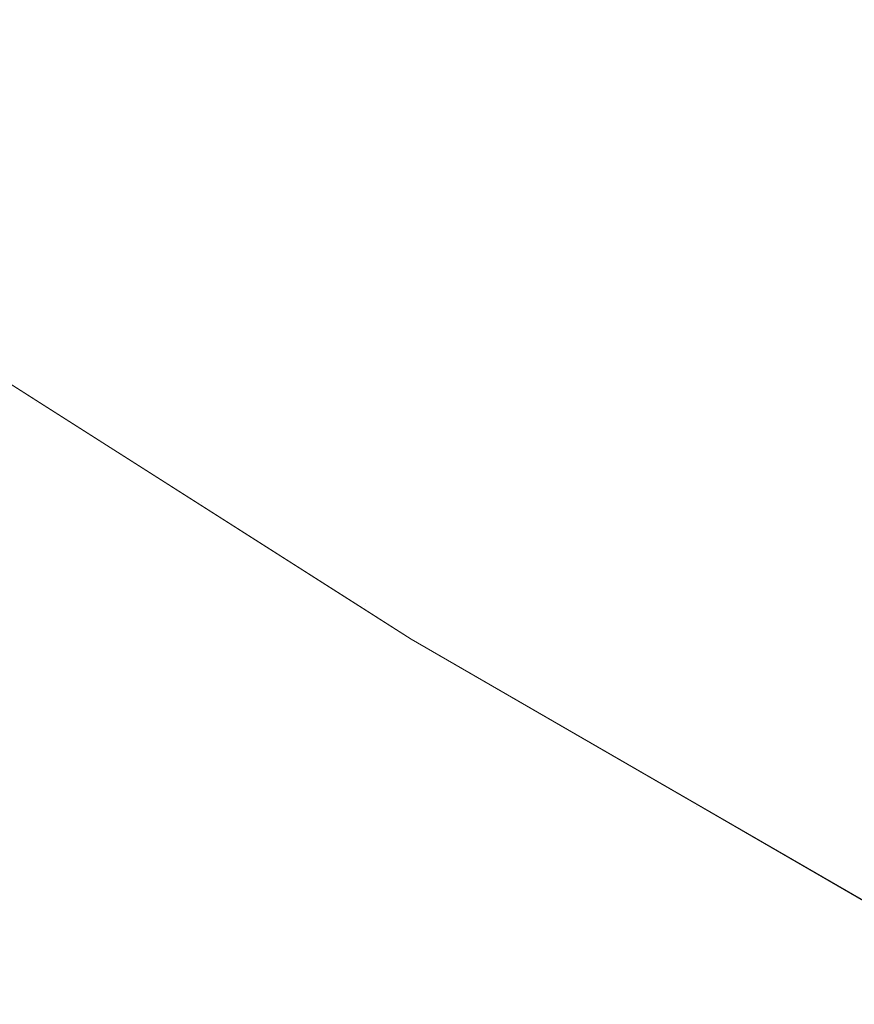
# Model space of a CAD drawing. Header units: centimetres. Extents: x -44.1 to 45.2, y 4.2 to 6.
# Tile 3 of 256: x -44.0479 to -44.04006, y 4.22658 to 4.23583. Entities that reach past the tile are written whole.
import ezdxf

# ---------------------------------------------------------------- set-up
doc = ezdxf.new("R2010")
doc.units = ezdxf.units.CM
doc.header["$LTSCALE"] = 2.54
doc.layers.add('Lucido design-1', color=7, linetype='Continuous')

# ---------------------------------------------------------------- blocks, each defined once
blk = doc.blocks.new('Gruppo-4-1')
at = {"color": 7, "linetype": 'Continuous', "lineweight": 9}
for points, invisible_edges in [([(-44.0440737, 4.2376142, -2313.0541224), (-44.0434483, 4.2379415, -2313.0555586), (-44.0406928, 4.2361146, -2313.0555586), (-44.0413037, 4.2357776, -2313.0541224)], 15), ([(-44.0472643, 4.2359443, -2313.04529), (-44.047699, 4.2357167, -2313.0437864), (-44.0504376, 4.23763, -2313.0437864), (-44.0499932, 4.2378507, -2313.04529)], 15), ([(-44.0508527, 4.2374237, -2313.0422751), (-44.0504376, 4.23763, -2313.0437864), (-44.047699, 4.2357167, -2313.0437864), (-44.0481051, 4.2355042, -2313.0422751)], 15), ([(-44.0413037, 4.2357776, -2313.0541224), (-44.0418892, 4.2354548, -2313.0526752), (-44.044673, 4.2373005, -2313.0526752), (-44.0440737, 4.2376142, -2313.0541224)], 15), ([(-44.0432952, 4.2363749, -2312.3916647), (-44.044673, 4.2373005, -2312.3916647), (-44.0457917, 4.236715, -2312.3945904), (-44.044401, 4.2357808, -2312.3945904)], 15), ([(-44.0452458, 4.2370007, -2313.0512174), (-44.044673, 4.2373005, -2313.0526752), (-44.0418892, 4.2354548, -2313.0526752), (-44.0424487, 4.2351461, -2313.0512174)], 15), ([(-44.0490827, 4.2366709, -2312.4005536), (-44.047699, 4.2357167, -2312.4005536), (-44.0468013, 4.2361866, -2312.3975546), (-44.0481749, 4.2371338, -2312.3975546)], 15), ([(-44.0424487, 4.2351461, -2313.0512174), (-44.0429819, 4.234852, -2313.0497496), (-44.0457917, 4.236715, -2313.0497496), (-44.0452458, 4.2370007, -2313.0512174)], 15), ([(-44.0432952, 4.2363749, -2312.3916647), (-44.0418892, 4.2354548, -2312.3916647), (-44.0406928, 4.2361146, -2312.3887813), (-44.0420845, 4.2370253, -2312.3887813)], 15), ([(-44.0379924, 4.2359349, -2312.3859436), (-44.0393962, 4.2368298, -2312.3859436), (-44.0406928, 4.2361146, -2312.3887813), (-44.0392731, 4.2352096, -2312.3887813)], 15), ([(-44.0498748, 4.236267, -2312.4035833), (-44.0484823, 4.2353068, -2312.4035833), (-44.047699, 4.2357167, -2312.4005536), (-44.0490827, 4.2366709, -2312.4005536)], 15), ([(-44.044401, 4.2357808, -2312.3945904), (-44.0457917, 4.236715, -2312.3945904), (-44.0468013, 4.2361866, -2312.3975546), (-44.045399, 4.2352446, -2312.3975546)], 15), ([(-44.0463103, 4.2364436, -2313.0482721), (-44.0457917, 4.236715, -2313.0497496), (-44.0429819, 4.234852, -2313.0497496), (-44.0434885, 4.2345726, -2313.0482721)], 15), ([(-44.0434885, 4.2345726, -2313.0482721), (-44.0439681, 4.2343081, -2313.0467854), (-44.0468013, 4.2361866, -2313.0467854), (-44.0463103, 4.2364436, -2313.0482721)], 15), ([(-44.0372051, 4.2346716, -2313.0569834), (-44.0378254, 4.2343109, -2313.0555586), (-44.0406928, 4.2361146, -2313.0555586), (-44.0400569, 4.2364654, -2313.0569834)], 15), ([(-44.044401, 4.2357808, -2312.3945904), (-44.0429819, 4.234852, -2312.3945904), (-44.0418892, 4.2354548, -2312.3916647), (-44.0432952, 4.2363749, -2312.3916647)], 15), ([(-44.045399, 4.2352446, -2312.3975546), (-44.0468013, 4.2361866, -2312.3975546), (-44.047699, 4.2357167, -2312.4005536), (-44.0462864, 4.2347678, -2312.4005536)], 15), ([(-44.0472643, 4.2359443, -2313.04529), (-44.0468013, 4.2361866, -2313.0467854), (-44.0439681, 4.2343081, -2313.0467854), (-44.0444203, 4.2340586, -2313.04529)], 15), ([(-44.0392731, 4.2352096, -2312.3887813), (-44.0406928, 4.2361146, -2312.3887813), (-44.0418892, 4.2354548, -2312.3916647), (-44.0404548, 4.2345405, -2312.3916647)], 15), ([(-44.0413037, 4.2357776, -2313.0541224), (-44.0406928, 4.2361146, -2313.0555586), (-44.0378254, 4.2343109, -2313.0555586), (-44.0384212, 4.2339644, -2313.0541224)], 15), ([(-44.0444203, 4.2340586, -2313.04529), (-44.0448449, 4.2338244, -2313.0437864), (-44.047699, 4.2357167, -2313.0437864), (-44.0472643, 4.2359443, -2313.04529)], 15), ([(-44.045399, 4.2352446, -2312.3975546), (-44.0439681, 4.2343081, -2312.3975546), (-44.0429819, 4.234852, -2312.3945904), (-44.044401, 4.2357808, -2312.3945904)], 15), ([(-44.0384212, 4.2339644, -2313.0541224), (-44.0389921, 4.2336324, -2313.0526752), (-44.0418892, 4.2354548, -2313.0526752), (-44.0413037, 4.2357776, -2313.0541224)], 15), ([(-44.0462864, 4.2347678, -2312.4005536), (-44.047699, 4.2357167, -2312.4005536), (-44.0484823, 4.2353068, -2312.4035833), (-44.0470607, 4.2343518, -2312.4035833)], 15), ([(-44.0481051, 4.2355042, -2313.0422751), (-44.047699, 4.2357167, -2313.0437864), (-44.0448449, 4.2338244, -2313.0437864), (-44.0452416, 4.2336057, -2313.0422751)], 15), ([(-44.0452416, 4.2336057, -2313.0422751), (-44.04561, 4.2334024, -2313.0407566), (-44.0484823, 4.2353068, -2313.0407566), (-44.0481051, 4.2355042, -2313.0422751)], 15), ([(-44.0404548, 4.2345405, -2312.3916647), (-44.0418892, 4.2354548, -2312.3916647), (-44.0429819, 4.234852, -2312.3945904), (-44.0415342, 4.2339292, -2312.3945904)], 15), ([(-44.0424487, 4.2351461, -2313.0512174), (-44.0418892, 4.2354548, -2313.0526752), (-44.0389921, 4.2336324, -2313.0526752), (-44.0395378, 4.2333151, -2313.0512174)], 15), ([(-44.0470607, 4.2343518, -2312.4035833), (-44.0484823, 4.2353068, -2312.4035833), (-44.0491489, 4.2349579, -2312.4066398), (-44.0477197, 4.2339977, -2312.4066398)], 15), ([(-44.0488303, 4.2351246, -2313.0392315), (-44.0484823, 4.2353068, -2313.0407566), (-44.04561, 4.2334024, -2313.0407566), (-44.04595, 4.2332149, -2313.0392315)], 15), ([(-44.0462864, 4.2347678, -2312.4005536), (-44.0448449, 4.2338244, -2312.4005536), (-44.0439681, 4.2343081, -2312.3975546), (-44.045399, 4.2352446, -2312.3975546)], 15), ([(-44.0404548, 4.2345405, -2312.3916647), (-44.0389921, 4.2336324, -2312.3916647), (-44.0378254, 4.2343109, -2312.3887813), (-44.0392731, 4.2352096, -2312.3887813)], 15), ([(-44.04595, 4.2332149, -2313.0392315), (-44.0462612, 4.2330433, -2313.0377002), (-44.0491489, 4.2349579, -2313.0377002), (-44.0488303, 4.2351246, -2313.0392315)], 15), ([(-44.0395378, 4.2333151, -2313.0512174), (-44.0400578, 4.2330127, -2313.0497496), (-44.0429819, 4.234852, -2313.0497496), (-44.0424487, 4.2351461, -2313.0512174)], 15), ([(-44.0477197, 4.2339977, -2312.4066398), (-44.0491489, 4.2349579, -2312.4066398), (-44.049697, 4.234671, -2312.4097186), (-44.0482615, 4.2337067, -2312.4097186)], 15), ([(-44.0494379, 4.2348066, -2313.0361633), (-44.0491489, 4.2349579, -2313.0377002), (-44.0462612, 4.2330433, -2313.0377002), (-44.0465435, 4.2328876, -2313.0361633)], 15), ([(-44.0415342, 4.2339292, -2312.3945904), (-44.0429819, 4.234852, -2312.3945904), (-44.0439681, 4.2343081, -2312.3975546), (-44.0425083, 4.2333776, -2312.3975546)], 15), ([(-44.0434885, 4.2345726, -2313.0482721), (-44.0429819, 4.234852, -2313.0497496), (-44.0400578, 4.2330127, -2313.0497496), (-44.0405519, 4.2327254, -2313.0482721)], 15), ([(-44.0465435, 4.2328876, -2313.0361633), (-44.0467966, 4.232748, -2313.0346213), (-44.049697, 4.234671, -2313.0346213), (-44.0494379, 4.2348066, -2313.0361633)], 15), ([(-44.0470607, 4.2343518, -2312.4035833), (-44.04561, 4.2334024, -2312.4035833), (-44.0448449, 4.2338244, -2312.4005536), (-44.0462864, 4.2347678, -2312.4005536)], 15), ([(-44.0499261, 4.2345511, -2313.0330749), (-44.049697, 4.234671, -2313.0346213), (-44.0467966, 4.232748, -2313.0346213), (-44.0470203, 4.2326246, -2313.0330749)], 15), ([(-44.0470203, 4.2326246, -2313.0330749), (-44.0472146, 4.2325174, -2313.0315244), (-44.0501249, 4.234447, -2313.0315244), (-44.0499261, 4.2345511, -2313.0330749)], 15), ([(-44.0405519, 4.2327254, -2313.0482721), (-44.0410196, 4.2324534, -2313.0467854), (-44.0439681, 4.2343081, -2313.0467854), (-44.0434885, 4.2345726, -2313.0482721)], 15), ([(-44.0415342, 4.2339292, -2312.3945904), (-44.0400578, 4.2330127, -2312.3945904), (-44.0389921, 4.2336324, -2312.3916647), (-44.0404548, 4.2345405, -2312.3916647)], 15), ([(-44.0502935, 4.2343588, -2313.0299706), (-44.0501249, 4.234447, -2313.0315244), (-44.0472146, 4.2325174, -2313.0315244), (-44.0473792, 4.2324266, -2313.0299706)], 15), ([(-44.0473792, 4.2324266, -2313.0299706), (-44.047514, 4.2323522, -2313.0284139), (-44.0504315, 4.2342866, -2313.0284139), (-44.0502935, 4.2343588, -2313.0299706)], 15), ([(-44.0477197, 4.2339977, -2312.4066398), (-44.0462612, 4.2330433, -2312.4066398), (-44.04561, 4.2334024, -2312.4035833), (-44.0470607, 4.2343518, -2312.4035833)], 15), ([(-44.050539, 4.2342303, -2313.0268549), (-44.0504315, 4.2342866, -2313.0284139), (-44.047514, 4.2323522, -2313.0284139), (-44.047619, 4.2322943, -2313.0268549)], 15), ([(-44.0425083, 4.2333776, -2312.3975546), (-44.0439681, 4.2343081, -2312.3975546), (-44.0448449, 4.2338244, -2312.4005536), (-44.0433744, 4.2328871, -2312.4005536)], 15), ([(-44.0444203, 4.2340586, -2313.04529), (-44.0439681, 4.2343081, -2313.0467854), (-44.0410196, 4.2324534, -2313.0467854), (-44.0414607, 4.232197, -2313.04529)], 15), ([(-44.0506619, 4.234166, -2313.0237324), (-44.0506158, 4.2341901, -2313.0252942), (-44.0476941, 4.232253, -2313.0252942), (-44.0477391, 4.2322281, -2313.0237324)], 15), ([(-44.047619, 4.2322943, -2313.0268549), (-44.0476941, 4.232253, -2313.0252942), (-44.0506158, 4.2341901, -2313.0252942), (-44.050539, 4.2342303, -2313.0268549)], 15), ([(-44.0477391, 4.2322281, -2313.0237324), (-44.0495882, 4.2334239, -2313.02217), (-44.0506619, 4.234166, -2313.0237324)], 11), ([(-44.0482615, 4.2337067, -2312.4097186), (-44.0467966, 4.232748, -2312.4097186), (-44.0462612, 4.2330433, -2312.4066398), (-44.0477197, 4.2339977, -2312.4066398)], 15), ([(-44.0414607, 4.232197, -2313.04529), (-44.0418748, 4.2319562, -2313.0437864), (-44.0448449, 4.2338244, -2313.0437864), (-44.0444203, 4.2340586, -2313.04529)], 15), ([(-44.0425083, 4.2333776, -2312.3975546), (-44.0410196, 4.2324534, -2312.3975546), (-44.0400578, 4.2330127, -2312.3945904), (-44.0415342, 4.2339292, -2312.3945904)], 15), ([(-44.0433744, 4.2328871, -2312.4005536), (-44.0448449, 4.2338244, -2312.4005536), (-44.04561, 4.2334024, -2312.4035833), (-44.0441301, 4.2324591, -2312.4035833)], 15), ([(-44.0452416, 4.2336057, -2313.0422751), (-44.0448449, 4.2338244, -2313.0437864), (-44.0418748, 4.2319562, -2313.0437864), (-44.0422617, 4.2317312, -2313.0422751)], 15), ([(-44.0486845, 4.2334794, -2312.4128155), (-44.0472146, 4.2325174, -2312.4128155), (-44.0467966, 4.232748, -2312.4097186), (-44.0482615, 4.2337067, -2312.4097186)], 15), ([(-44.0375011, 4.232731, -2312.3916647), (-44.0389921, 4.2336324, -2312.3916647), (-44.0400578, 4.2330127, -2312.3945904), (-44.0385529, 4.2321029, -2312.3945904)], 15), ([(-44.0422617, 4.2317312, -2313.0422751), (-44.042621, 4.2315222, -2313.0407566), (-44.04561, 4.2334024, -2313.0407566), (-44.0452416, 4.2336057, -2313.0422751)], 15), ([(-44.0489876, 4.2333166, -2312.4159261), (-44.047514, 4.2323522, -2312.4159261), (-44.0472146, 4.2325174, -2312.4128155), (-44.0486845, 4.2334794, -2312.4128155)], 15), ([(-44.0491698, 4.2332187, -2312.4190457), (-44.0495882, 4.2334239, -2312.42217), (-44.0477377, 4.2322457, -2312.42217)], 9), ([(-44.0495882, 4.2334239, -2313.02217), (-44.0442221, 4.2300073, -2313.02217), (-44.0442221, 4.2300073, -2312.42217), (-44.0447062, 4.2303156, -2312.42217)], 10), ([(-44.0447062, 4.2303156, -2312.42217), (-44.046231, 4.2312864, -2312.42217), (-44.0495882, 4.2334239, -2313.02217)], 10), ([(-44.046231, 4.2312864, -2312.42217), (-44.0477377, 4.2322457, -2312.42217), (-44.0495882, 4.2334239, -2312.42217), (-44.0495882, 4.2334239, -2313.02217)], 12), ([(-44.0442221, 4.2300073, -2313.02217), (-44.0495882, 4.2334239, -2313.02217), (-44.0477391, 4.2322281, -2313.0237324)], 10), ([(-44.0441301, 4.2324591, -2312.4035833), (-44.04561, 4.2334024, -2312.4035833), (-44.0462612, 4.2330433, -2312.4066398), (-44.0447733, 4.2320949, -2312.4066398)], 15), ([(-44.04595, 4.2332149, -2313.0392315), (-44.04561, 4.2334024, -2313.0407566), (-44.042621, 4.2315222, -2313.0407566), (-44.0429526, 4.2313295, -2313.0392315)], 15), ([(-44.0433744, 4.2328871, -2312.4005536), (-44.0418748, 4.2319562, -2312.4005536), (-44.0410196, 4.2324534, -2312.3975546), (-44.0425083, 4.2333776, -2312.3975546)], 15), ([(-44.0491698, 4.2332187, -2312.4190457), (-44.0476941, 4.232253, -2312.4190457), (-44.047514, 4.2323522, -2312.4159261), (-44.0489876, 4.2333166, -2312.4159261)], 15), ([(-44.0365129, 4.2315107, -2313.0512174), (-44.0370193, 4.2312002, -2313.0497496), (-44.0400578, 4.2330127, -2313.0497496), (-44.0395378, 4.2333151, -2313.0512174)], 15), ([(-44.0477377, 4.2322457, -2312.42217), (-44.0476941, 4.232253, -2312.4190457), (-44.0491698, 4.2332187, -2312.4190457)], 11), ([(-44.0429526, 4.2313295, -2313.0392315), (-44.0432561, 4.231153, -2313.0377002), (-44.0462612, 4.2330433, -2313.0377002), (-44.04595, 4.2332149, -2313.0392315)], 15), ([(-44.0447733, 4.2320949, -2312.4066398), (-44.0462612, 4.2330433, -2312.4066398), (-44.0467966, 4.232748, -2312.4097186), (-44.0453022, 4.2317954, -2312.4097186)], 15), ([(-44.0465435, 4.2328876, -2313.0361633), (-44.0462612, 4.2330433, -2313.0377002), (-44.0432561, 4.231153, -2313.0377002), (-44.0435314, 4.2309929, -2313.0361633)], 15), ([(-44.0385529, 4.2321029, -2312.3945904), (-44.0400578, 4.2330127, -2312.3945904), (-44.0410196, 4.2324534, -2312.3975546), (-44.0395021, 4.231536, -2312.3975546)], 15), ([(-44.0405519, 4.2327254, -2313.0482721), (-44.0400578, 4.2330127, -2313.0497496), (-44.0370193, 4.2312002, -2313.0497496), (-44.0375003, 4.2309051, -2313.0482721)], 15), ([(-44.0435314, 4.2309929, -2313.0361633), (-44.0437782, 4.2308493, -2313.0346213), (-44.0467966, 4.232748, -2313.0346213), (-44.0465435, 4.2328876, -2313.0361633)], 15), ([(-44.0441301, 4.2324591, -2312.4035833), (-44.042621, 4.2315222, -2312.4035833), (-44.0418748, 4.2319562, -2312.4005536), (-44.0433744, 4.2328871, -2312.4005536)], 15), ([(-44.0453022, 4.2317954, -2312.4097186), (-44.0467966, 4.232748, -2312.4097186), (-44.0472146, 4.2325174, -2312.4128155), (-44.0457151, 4.2315616, -2312.4128155)], 15), ([(-44.0470203, 4.2326246, -2313.0330749), (-44.0467966, 4.232748, -2313.0346213), (-44.0437782, 4.2308493, -2313.0346213), (-44.0439964, 4.2307224, -2313.0330749)], 15), ([(-44.0375003, 4.2309051, -2313.0482721), (-44.0379557, 4.2306258, -2313.0467854), (-44.0410196, 4.2324534, -2313.0467854), (-44.0405519, 4.2327254, -2313.0482721)], 15), ([(-44.0439964, 4.2307224, -2313.0330749), (-44.0441859, 4.2306123, -2313.0315244), (-44.0472146, 4.2325174, -2313.0315244), (-44.0470203, 4.2326246, -2313.0330749)], 15), ([(-44.0457151, 4.2315616, -2312.4128155), (-44.0472146, 4.2325174, -2312.4128155), (-44.047514, 4.2323522, -2312.4159261), (-44.0460108, 4.2313941, -2312.4159261)], 15), ([(-44.0473792, 4.2324266, -2313.0299706), (-44.0472146, 4.2325174, -2313.0315244), (-44.0441859, 4.2306123, -2313.0315244), (-44.0443464, 4.2305189, -2313.0299706)], 15), ([(-44.0443464, 4.2305189, -2313.0299706), (-44.0444779, 4.2304425, -2313.0284139), (-44.047514, 4.2323522, -2313.0284139), (-44.0473792, 4.2324266, -2313.0299706)], 15), ([(-44.0447733, 4.2320949, -2312.4066398), (-44.0432561, 4.231153, -2312.4066398), (-44.042621, 4.2315222, -2312.4035833), (-44.0441301, 4.2324591, -2312.4035833)], 15), ([(-44.0395021, 4.231536, -2312.3975546), (-44.0410196, 4.2324534, -2312.3975546), (-44.0418748, 4.2319562, -2312.4005536), (-44.0403462, 4.231032, -2312.4005536)], 15), ([(-44.0414607, 4.232197, -2313.04529), (-44.0410196, 4.2324534, -2313.0467854), (-44.0379557, 4.2306258, -2313.0467854), (-44.0383852, 4.2303624, -2313.04529)], 15), ([(-44.0460108, 4.2313941, -2312.4159261), (-44.047514, 4.2323522, -2312.4159261), (-44.0476941, 4.232253, -2312.4190457), (-44.0461887, 4.2312934, -2312.4190457)], 15), ([(-44.047619, 4.2322943, -2313.0268549), (-44.047514, 4.2323522, -2313.0284139), (-44.0444779, 4.2304425, -2313.0284139), (-44.0445803, 4.2303829, -2313.0268549)], 15), ([(-44.0477391, 4.2322281, -2313.0237324), (-44.0476941, 4.232253, -2313.0252942), (-44.0446535, 4.2303404, -2313.0252942), (-44.0446975, 4.2303148, -2313.0237324)], 15), ([(-44.0477391, 4.2322281, -2313.0237324), (-44.0446975, 4.2303148, -2313.0237324), (-44.0442221, 4.2300073, -2313.02217)], 11), ([(-44.0461887, 4.2312934, -2312.4190457), (-44.0476941, 4.232253, -2312.4190457), (-44.0477377, 4.2322457, -2312.42217), (-44.046231, 4.2312864, -2312.42217)], 11), ([(-44.0445803, 4.2303829, -2313.0268549), (-44.0446535, 4.2303404, -2313.0252942), (-44.0476941, 4.232253, -2313.0252942), (-44.047619, 4.2322943, -2313.0268549)], 15), ([(-44.0383852, 4.2303624, -2313.04529), (-44.0387884, 4.2301151, -2313.0437864), (-44.0418748, 4.2319562, -2313.0437864), (-44.0414607, 4.232197, -2313.04529)], 15), ([(-44.0453022, 4.2317954, -2312.4097186), (-44.0437782, 4.2308493, -2312.4097186), (-44.0432561, 4.231153, -2312.4066398), (-44.0447733, 4.2320949, -2312.4066398)], 15), ([(-44.0403462, 4.231032, -2312.4005536), (-44.0418748, 4.2319562, -2312.4005536), (-44.042621, 4.2315222, -2312.4035833), (-44.0410826, 4.2305922, -2312.4035833)], 15), ([(-44.0422617, 4.2317312, -2313.0422751), (-44.0418748, 4.2319562, -2313.0437864), (-44.0387884, 4.2301151, -2313.0437864), (-44.0391651, 4.229884, -2313.0422751)], 15), ([(-44.0457151, 4.2315616, -2312.4128155), (-44.0441859, 4.2306123, -2312.4128155), (-44.0437782, 4.2308493, -2312.4097186), (-44.0453022, 4.2317954, -2312.4097186)], 15), ([(-44.0391651, 4.229884, -2313.0422751), (-44.0395149, 4.2296694, -2313.0407566), (-44.042621, 4.2315222, -2313.0407566), (-44.0422617, 4.2317312, -2313.0422751)], 15), ([(-44.0460108, 4.2313941, -2312.4159261), (-44.0444779, 4.2304425, -2312.4159261), (-44.0441859, 4.2306123, -2312.4128155), (-44.0457151, 4.2315616, -2312.4128155)], 15), ([(-44.0410826, 4.2305922, -2312.4035833), (-44.042621, 4.2315222, -2312.4035833), (-44.0432561, 4.231153, -2312.4066398), (-44.0417094, 4.2302179, -2312.4066398)], 15), ([(-44.0429526, 4.2313295, -2313.0392315), (-44.042621, 4.2315222, -2313.0407566), (-44.0395149, 4.2296694, -2313.0407566), (-44.0398377, 4.2294714, -2313.0392315)], 15), ([(-44.0403462, 4.231032, -2312.4005536), (-44.0387884, 4.2301151, -2312.4005536), (-44.0379557, 4.2306258, -2312.3975546), (-44.0395021, 4.231536, -2312.3975546)], 15), ([(-44.0461887, 4.2312934, -2312.4190457), (-44.0446535, 4.2303404, -2312.4190457), (-44.0444779, 4.2304425, -2312.4159261), (-44.0460108, 4.2313941, -2312.4159261)], 15), ([(-44.0398377, 4.2294714, -2313.0392315), (-44.0401333, 4.2292902, -2313.0377002), (-44.0432561, 4.231153, -2313.0377002), (-44.0429526, 4.2313295, -2313.0392315)], 15), ([(-44.0461887, 4.2312934, -2312.4190457), (-44.046231, 4.2312864, -2312.42217), (-44.0447062, 4.2303156, -2312.42217)], 9), ([(-44.0447062, 4.2303156, -2312.42217), (-44.0446535, 4.2303404, -2312.4190457), (-44.0461887, 4.2312934, -2312.4190457)], 11), ([(-44.0417094, 4.2302179, -2312.4066398), (-44.0432561, 4.231153, -2312.4066398), (-44.0437782, 4.2308493, -2312.4097186), (-44.0422247, 4.2299102, -2312.4097186)], 15), ([(-44.0435314, 4.2309929, -2313.0361633), (-44.0432561, 4.231153, -2313.0377002), (-44.0401333, 4.2292902, -2313.0377002), (-44.0404013, 4.2291258, -2313.0361633)], 15), ([(-44.0410826, 4.2305922, -2312.4035833), (-44.0395149, 4.2296694, -2312.4035833), (-44.0387884, 4.2301151, -2312.4005536), (-44.0403462, 4.231032, -2312.4005536)], 15), ([(-44.0404013, 4.2291258, -2313.0361633), (-44.0406416, 4.2289783, -2313.0346213), (-44.0437782, 4.2308493, -2313.0346213), (-44.0435314, 4.2309929, -2313.0361633)], 15), ([(-44.0422247, 4.2299102, -2312.4097186), (-44.0437782, 4.2308493, -2312.4097186), (-44.0441859, 4.2306123, -2312.4128155), (-44.0426271, 4.2296699, -2312.4128155)], 15), ([(-44.0439964, 4.2307224, -2313.0330749), (-44.0437782, 4.2308493, -2313.0346213), (-44.0406416, 4.2289783, -2313.0346213), (-44.0408541, 4.228848, -2313.0330749)], 15), ([(-44.0408541, 4.228848, -2313.0330749), (-44.0410386, 4.2287349, -2313.0315244), (-44.0441859, 4.2306123, -2313.0315244), (-44.0439964, 4.2307224, -2313.0330749)], 15), ([(-44.0426271, 4.2296699, -2312.4128155), (-44.0441859, 4.2306123, -2312.4128155), (-44.0444779, 4.2304425, -2312.4159261), (-44.0429153, 4.2294978, -2312.4159261)], 15), ([(-44.0443464, 4.2305189, -2313.0299706), (-44.0441859, 4.2306123, -2313.0315244), (-44.0410386, 4.2287349, -2313.0315244), (-44.0411949, 4.228639, -2313.0299706)], 15), ([(-44.0417094, 4.2302179, -2312.4066398), (-44.0401333, 4.2292902, -2312.4066398), (-44.0395149, 4.2296694, -2312.4035833), (-44.0410826, 4.2305922, -2312.4035833)], 15), ([(-44.0411949, 4.228639, -2313.0299706), (-44.0413229, 4.2285604, -2313.0284139), (-44.0444779, 4.2304425, -2313.0284139), (-44.0443464, 4.2305189, -2313.0299706)], 15), ([(-44.0429153, 4.2294978, -2312.4159261), (-44.0444779, 4.2304425, -2312.4159261), (-44.0446535, 4.2303404, -2312.4190457), (-44.0430886, 4.2293943, -2312.4190457)], 15), ([(-44.0414226, 4.2284993, -2313.0268549), (-44.0414939, 4.2284556, -2313.0252942), (-44.0446535, 4.2303404, -2313.0252942), (-44.0445803, 4.2303829, -2313.0268549)], 15), ([(-44.0445803, 4.2303829, -2313.0268549), (-44.0444779, 4.2304425, -2313.0284139), (-44.0413229, 4.2285604, -2313.0284139), (-44.0414226, 4.2284993, -2313.0268549)], 15), ([(-44.0446535, 4.2303404, -2312.4190457), (-44.0447062, 4.2303156, -2312.42217), (-44.0442221, 4.2300073, -2312.42217)], 9), ([(-44.0446975, 4.2303148, -2313.0237324), (-44.0446535, 4.2303404, -2313.0252942), (-44.0414939, 4.2284556, -2313.0252942), (-44.0415367, 4.2284294, -2313.0237324)], 15), ([(-44.0415367, 4.2284294, -2313.0237324), (-44.0442221, 4.2300073, -2313.02217), (-44.0446975, 4.2303148, -2313.0237324)], 11), ([(-44.0442221, 4.2300073, -2312.42217), (-44.0430886, 4.2293943, -2312.4190457), (-44.0446535, 4.2303404, -2312.4190457)], 11), ([(-44.0422247, 4.2299102, -2312.4097186), (-44.0406416, 4.2289783, -2312.4097186), (-44.0401333, 4.2292902, -2312.4066398), (-44.0417094, 4.2302179, -2312.4066398)], 15), ([(-44.0442221, 4.2300073, -2312.42217), (-44.0415329, 4.2284518, -2312.42217), (-44.0414939, 4.2284556, -2312.4190457), (-44.0430886, 4.2293943, -2312.4190457)], 14), ([(-44.0442221, 4.2300073, -2313.02217), (-44.0383215, 4.2265941, -2313.02217), (-44.0383215, 4.2265941, -2312.42217), (-44.0399114, 4.2275138, -2312.42217)], 10), ([(-44.0399114, 4.2275138, -2312.42217), (-44.0415329, 4.2284518, -2312.42217), (-44.0442221, 4.2300073, -2312.42217), (-44.0442221, 4.2300073, -2313.02217)], 12), ([(-44.0383215, 4.2265941, -2313.02217), (-44.0442221, 4.2300073, -2313.02217), (-44.0415367, 4.2284294, -2313.0237324)], 10), ([(-44.0426271, 4.2296699, -2312.4128155), (-44.0410386, 4.2287349, -2312.4128155), (-44.0406416, 4.2289783, -2312.4097186), (-44.0422247, 4.2299102, -2312.4097186)], 15), ([(-44.0429153, 4.2294978, -2312.4159261), (-44.0413229, 4.2285604, -2312.4159261), (-44.0410386, 4.2287349, -2312.4128155), (-44.0426271, 4.2296699, -2312.4128155)], 15), ([(-44.037918, 4.2287543, -2312.4035833), (-44.0395149, 4.2296694, -2312.4035833), (-44.0401333, 4.2292902, -2312.4066398), (-44.0385277, 4.2283701, -2312.4066398)], 15), ([(-44.0430886, 4.2293943, -2312.4190457), (-44.0414939, 4.2284556, -2312.4190457), (-44.0413229, 4.2285604, -2312.4159261), (-44.0429153, 4.2294978, -2312.4159261)], 15), ([(-44.0366055, 4.2276441, -2313.0392315), (-44.0368928, 4.2274582, -2313.0377002), (-44.0401333, 4.2292902, -2313.0377002), (-44.0398377, 4.2294714, -2313.0392315)], 15), ([(-44.0385277, 4.2283701, -2312.4066398), (-44.0401333, 4.2292902, -2312.4066398), (-44.0406416, 4.2289783, -2312.4097186), (-44.039029, 4.2280542, -2312.4097186)], 15), ([(-44.0404013, 4.2291258, -2313.0361633), (-44.0401333, 4.2292902, -2313.0377002), (-44.0368928, 4.2274582, -2313.0377002), (-44.0371533, 4.2272895, -2313.0361633)], 15), ([(-44.0371533, 4.2272895, -2313.0361633), (-44.0373869, 4.2271383, -2313.0346213), (-44.0406416, 4.2289783, -2313.0346213), (-44.0404013, 4.2291258, -2313.0361633)], 15), ([(-44.039029, 4.2280542, -2312.4097186), (-44.0406416, 4.2289783, -2312.4097186), (-44.0410386, 4.2287349, -2312.4128155), (-44.0394204, 4.2278076, -2312.4128155)], 15), ([(-44.0408541, 4.228848, -2313.0330749), (-44.0406416, 4.2289783, -2313.0346213), (-44.0373869, 4.2271383, -2313.0346213), (-44.0375934, 4.2270046, -2313.0330749)], 15), ([(-44.0375934, 4.2270046, -2313.0330749), (-44.0377727, 4.2268885, -2313.0315244), (-44.0410386, 4.2287349, -2313.0315244), (-44.0408541, 4.228848, -2313.0330749)], 15), ([(-44.0394204, 4.2278076, -2312.4128155), (-44.0410386, 4.2287349, -2312.4128155), (-44.0413229, 4.2285604, -2312.4159261), (-44.0397008, 4.2276309, -2312.4159261)], 15), ([(-44.0411949, 4.228639, -2313.0299706), (-44.0410386, 4.2287349, -2313.0315244), (-44.0377727, 4.2268885, -2313.0315244), (-44.0379246, 4.2267901, -2313.0299706)], 15), ([(-44.0379246, 4.2267901, -2313.0299706), (-44.038049, 4.2267096, -2313.0284139), (-44.0413229, 4.2285604, -2313.0284139), (-44.0411949, 4.228639, -2313.0299706)], 15), ([(-44.0397008, 4.2276309, -2312.4159261), (-44.0413229, 4.2285604, -2312.4159261), (-44.0414939, 4.2284556, -2312.4190457), (-44.0398694, 4.2275247, -2312.4190457)], 15), ([(-44.0414226, 4.2284993, -2313.0268549), (-44.0413229, 4.2285604, -2313.0284139), (-44.038049, 4.2267096, -2313.0284139), (-44.0381459, 4.2266468, -2313.0268549)], 15), ([(-44.0415367, 4.2284294, -2313.0237324), (-44.0414939, 4.2284556, -2313.0252942), (-44.0382152, 4.226602, -2313.0252942), (-44.0382568, 4.2265751, -2313.0237324)], 15), ([(-44.0415367, 4.2284294, -2313.0237324), (-44.0382568, 4.2265751, -2313.0237324), (-44.0383215, 4.2265941, -2313.02217)], 11), ([(-44.0398694, 4.2275247, -2312.4190457), (-44.0414939, 4.2284556, -2312.4190457), (-44.0415329, 4.2284518, -2312.42217), (-44.0399114, 4.2275138, -2312.42217)], 11), ([(-44.0381459, 4.2266468, -2313.0268549), (-44.0382152, 4.226602, -2313.0252942), (-44.0414939, 4.2284556, -2313.0252942), (-44.0414226, 4.2284993, -2313.0268549)], 15)]:
    blk.add_3dface(points, dxfattribs=dict(at, invisible_edges=invisible_edges))
blk = doc.blocks.new('Gruppo-5-1')
at = {"color": 7}
blk.add_blockref('Gruppo-4-1', (0, 0), dxfattribs=at)

msp = doc.modelspace()

# ---------------------------------------------------------------- block references
at = {"layer": 'Lucido design-1', "color": 7}
msp.add_blockref('Gruppo-5-1', (0, 0), dxfattribs=at)

doc.saveas('drawing.dxf')
